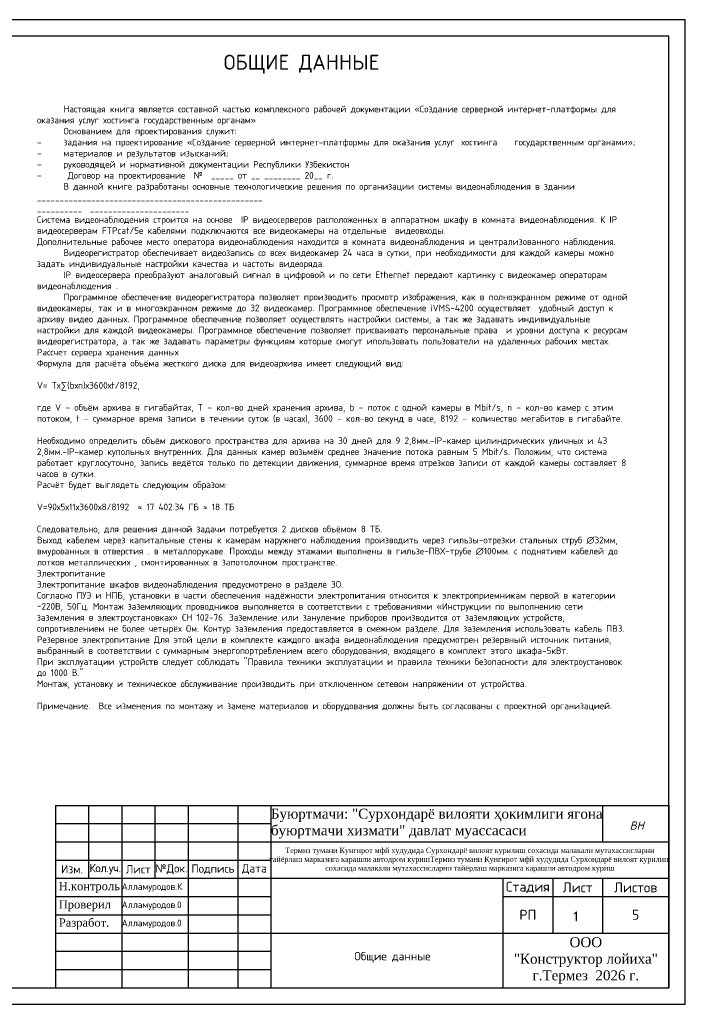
# Model space of a CAD drawing. Header units: millimetres. Extents: x -228268 to 1513407, y -439898 to -137408.
# Tile 40 of 128: x 169055 to 189134, y -307362 to -277662. Entities that reach past the tile are written whole.
import ezdxf

# ---------------------------------------------------------------- set-up
doc = ezdxf.new("R2010")
doc.units = ezdxf.units.MM
doc.layers.add('Штамп опасные', color=7, linetype='Continuous')
doc.layers.add('Электрика', color=7, linetype='Continuous')
doc.styles.add('GOST', font='isocpeur.ttf')
doc.styles.get("Standard").update_dxf_attribs({"font": 'isocpeur.ttf'})
doc.styles.add('ViTEXT', font='isocpeur.ttf')
doc.styles.add('Миржалол', font='isocpeui.ttf', dxfattribs={"height": 250})

msp = doc.modelspace()

# ---------------------------------------------------------------- linework, layer by layer
at = {"ltscale": 100, "transparency": 33554687}
for p, q in [((189133.8, -277662.4), (147133.8, -277662.4)), ((189133.8, -307362.4), (189133.8, -277662.4)), ((188633.8, -278162.4), (149133.8, -278162.4)), ((188633.8, -306862.4), (188633.8, -278162.4)), ((149133.8, -306862.4), (188633.8, -306862.4)), ((147133.8, -307362.4), (189133.8, -307362.4))]:
    msp.add_line(p, q, dxfattribs=at)
at = {"layer": 'Штамп опасные'}
for p, q in [((170133.8, -301362.4), (188633.8, -301362.4)), ((170133.8, -301362.4), (170133.8, -306862.4)), ((171133.8, -301362.4), (171133.8, -303562.4)), ((172133.8, -301362.4), (172133.8, -306862.4)), ((173133.8, -301362.4), (173133.8, -303562.4)), ((174133.8, -301362.4), (174133.8, -306862.4)), ((175633.8, -301362.4), (175633.8, -306862.4)), ((176633.8, -301362.4), (176633.8, -306862.4)), ((186633.8, -301362.4), (186633.8, -302462.4)), ((188633.8, -301362.4), (188633.8, -306862.4)), ((170133.8, -301912.4), (176633.8, -301912.4)), ((170133.8, -302462.4), (188633.8, -302462.4)), ((170133.8, -303012.4), (176633.8, -303012.4)), ((170133.8, -303562.4), (183633.8, -303562.4)), ((183633.8, -303562.4), (183633.8, -304112.4)), ((185133.8, -303562.4), (185133.8, -305212.4)), ((186633.8, -303562.4), (186633.8, -305212.4)), ((170133.8, -304112.4), (176633.8, -304112.4)), ((183633.8, -304112.4), (188633.8, -304112.4)), ((170133.8, -304662.4), (176633.8, -304662.4)), ((170133.8, -305212.4), (172133.8, -305212.4)), ((174133.8, -305212.4), (188633.8, -305212.4)), ((183633.8, -305212.4), (183633.8, -306862.4)), ((170133.8, -305762.4), (176633.8, -305762.4)), ((170133.8, -306312.4), (176633.8, -306312.4)), ((170133.8, -306862.4), (188633.8, -306862.4))]:
    msp.add_line(p, q, dxfattribs=at)
at = {"layer": 'Штамп опасные', "lineweight": 25}
for p, q in [((183633.8, -303562.4), (188633.8, -303562.4)), ((183633.8, -304112.4), (183633.8, -305212.4)), ((172133.8, -305212.4), (174133.8, -305212.4))]:
    msp.add_line(p, q, dxfattribs=at)

# ---------------------------------------------------------------- texts
at = {"lineweight": 20}
msp.add_text('ОБЩИЕ ДАННЫЕ', height=450, dxfattribs=at).set_placement((175210.9, -279169.6, 223.9))
at = {"ltscale": 10, "insert": (169575.7, -280256.7), "char_height": 200, "width": 17844.368, "attachment_point": 1, "style": 'GOST'}
msp.add_mtext('^IНастоящая книга является составной частью комплексного рабочей документации «Создание серверной интернет-платформы для оказания услуг хостинга государственным органам» \\P^IОснованием для проектирования служит:\\P–^Iзадания на проектирование «Создание серверной интернет-платформы для оказания услуг ^Iхостинга ^Iгосударственным органами»;^I\\P–^Iматериалов и результатов изысканий;\\P–^Iруководящей и нормативной документации Республики Узбекистон \\P–^I Договор на проектирование  №  _____ от __ ________ 20__ г.\\P^IВ данной книге разработаны основные технологические решения по организации системы видеонаблюдения в здании __________________________________________________\\P__________^I______________________^I\\PСистема видеонаблюдения строится на основе  IP видеосерверов расположенных в аппаратном шкафу в комната видеонаблюдения. К IP видеосерверам FTPcat/5е кабелями подключаются все видеокамеры на отдельные  видеовходы.\\PДополнительные рабочее место оператора видеонаблюдения находится в комната видеонаблюдения и централизованного наблюдения.\\P^IВидеорегистратор обеспечивает видеозапись со всех видеокамер 24 часа в сутки, при необходимости для каждой камеры можно задать индивидуальные настройки качества и частоты видеоряда.\\P^IIP видеосервера преобразуют аналоговый сигнал в цифровой и по сети Ethernet передают картинку с видеокамер операторам видеонаблюдения .\\P^IПрограммное обеспечение видеорегистратора позволяет производить просмотр изображения, как в полноэкранном режиме от одной видеокамеры, так и в многоэкранном режиме до 32 видеокамер. Программное обеспечение iVMS-4200 осуществляет  удобный доступ к архиву видео данных. Программное обеспечение позволяет осуществлять настройки системы, а так же задавать индивидуальные настройки для каждой видеокамеры. Программное обеспечение позволяет присваивать персональные права  и уровни доступа к ресурсам видеорегистратора, а так же задавать параметры функциям которые смогут ипользовать пользователи на удаленных рабочих местах.\\PРассчет сервера хранения данных\\PФормула для расчёта объёма жесткого диска для видеоархива имеет следующий вид:\\P\\PV= Tх∑(bхn)х3600хt/8192,\\P\\Pгде V – объём архива в гигабайтах, T – кол-во дней хранения архива, b – поток с одной камеры в Mbit/s, n – кол-во камер с этим потоком, t – суммарное время записи в течении суток (в часах), 3600 – кол-во секунд в часе, 8192 – количество мегабитов в гигабайте.\\P\\PНеобходимо определить объём дискового пространства для архива на 30 дней для 9 2,8мм.-IP-камер цилиндрических уличных и 43 2,8мм.-IP-камер купольных внутренних. Для данных камер возьмём среднее значение потока равным 5 Mbit/s. Положим, что система работает круглосуточно, запись ведётся только по детекции движения, суммарное время отрезков записи от каждой камеры составляет 8 часов в сутки.\\PРасчёт будет выглядеть следующим образом:\\P\\PV=90х5х11х3600х8/8192  ≈ 17 402.34 ГБ ≈ 18 ТБ\\P\\PСледовательно, для решения данной задачи потребуется 2 дисков объёмом 8 ТБ.\\PВыход кабелем через капитальные стены к камерам наружнего наблюдения производить через гильзы-отрезки стальных струб ∅32мм, вмурованных в отверстия . в металлорукаве. Проходы между этажами выполнены в гильзе-ПВХ-трубе ∅100мм. с поднятием кабелей до лотков металлических , смонтированных в запотолочном пространстве. \\PЭлектропитание\\PЭлектропитание шкафов видеонаблюдения предусмотрено в разделе ЭО.\\PСогласно ПУЭ и НПБ, установки в части обеспечения надёжности электропитания относится к электроприемникам первой в категории ~220В, 50Гц. Монтаж заземляющих проводников выполняется в соответствии с требованиями «Инструкции по выполнению сети заземления в электроустановках» СН 102-76. Заземление или зануление приборов производится от заземляющих устройств, сопротивлением не более четырёх Ом. Контур заземления предоставляется в смежном разделе. Для заземления использовать кабель ПВЗ.\\PРезервное электропитание Для этой цели в комплекте каждого шкафа видеонаблюдения предусмотрен резервный источник питания, выбранный в соответствии с суммарным энергопортреблением всего оборудования, входящего в комплект этого шкафа-5кВт.\\PПри эксплуатации устройств следует соблюдать "Правила техники эксплуатации и правила техники безопасности для электроустановок до 1000 В."\\PМонтаж, установку и техническое обслуживание производить при отключенном сетевом напряжении от устройства. \\P\\PПримечание.  Все изменения по монтажу и замене материалов и оборудования должны быть согласованы с проектной организацией.', dxfattribs=at)
at = {"color": 0, "lineweight": 25, "ltscale": 0.1, "insert": (185339.6, -304560.9), "char_height": 300, "attachment_point": 1}
msp.add_mtext_dynamic_manual_height_columns('\\pxqc;1', width=980.425, gutter_width=1250, heights=[0], dxfattribs=at)
at = {"insert": (180300.1, -305944.7), "char_height": 250, "width": 6560.486, "attachment_point": 5, "style": 'GOST'}
msp.add_mtext('\\pt2727.3;Общие данные', dxfattribs=at)
at = {"layer": 'Штамп опасные', "lineweight": 25, "style": 'ViTEXT'}
for s, insert, char_height, width, attachment_point in [('{\\fTimes New Roman|b0|i0|c204|p18;\\C0;Буюртмачи: "Сурхондарё вилояти ҳокимлиги ягона буюртмачи хизмати" давлат муассасаси}', (176633.8, -301912.4), 300, 10000, 4), ('{\\fTimes New Roman|b0|i0|c204|p18;\\C0;Термиз тумани Кунгирот мфй худудида Сурхондарё вилоят курилиш сохасида малакали мутахассисларни тайёрлаш марказига карашли автодром куришТермиз тумани Кунгирот мфй худудида Сурхондарё вилоят курилиш сохасида малакали мутахассисларни тайёрлаш марказига карашли автодром куриш}', (182633.8, -303012.4), 160, 12000, 5), ('Изм.', (170633.8, -303287.4), 250, 1000, 5), ('{\\T0.95;Кол.уч.}', (171633.8, -303287.4), 250, 1000, 5), ('Лист', (172633.8, -303287.4), 250, 1000, 5), ('№Док.\\P', (173633.8, -303287.4), 250, 1000, 5), ('Подпись', (174883.8, -303287.4), 250, 1500, 5), ('Дата', (176133.8, -303287.4), 250, 1000, 5), ('{\\fTimes New Roman|b0|i0|c204|p18;\\C0;Н.контроль}', (170233.8, -303837.4), 250, 1800, 4), ('Алламуродов.К', (172133.8, -303837.4), 200, 2000, 4), ('Стадия', (184383.8, -303837.4), 300, 1500, 5), ('Лист', (185883.8, -303837.4), 300, 1500, 5), ('Листов', (187633.8, -303837.4), 300, 2000, 5), ('{\\fTimes New Roman|b0|i0|c204|p18;\\C0;Проверил\\Ftxt|c204; }', (170233.8, -304387.4), 250, 1800, 4), ('Алламуродов.0', (172133.8, -304387.4), 200, 2000, 4), ('РП', (184383.8, -304662.4), 300, 1500, 5), ('5', (187633.8, -304662.4), 300, 2000, 5), ('{\\fTimes New Roman|b0|i0|c204|p18;\\C0;Разработ.}', (170233.8, -304937.4), 250, 1800, 4), ('Алламуродов.0', (172133.8, -304937.4), 200, 2000, 4), ('{\\fTimes New Roman|b0|i0|c204|p18;\\C0;ООО \\P"Конструктор лойиха"\\Pг.Термез  2026 г.\\Ftxt|c204;  }', (186133.8, -306037.4), 300, 5000, 5)]:
    msp.add_mtext(s, dxfattribs=dict(at, insert=insert, char_height=char_height, width=width, attachment_point=attachment_point))
at = {"layer": 'Электрика', "lineweight": 25, "insert": (187668.7, -301972.5), "char_height": 250, "attachment_point": 5, "style": 'Миржалол'}
msp.add_mtext('ВН', dxfattribs=at)

doc.saveas('drawing.dxf')
